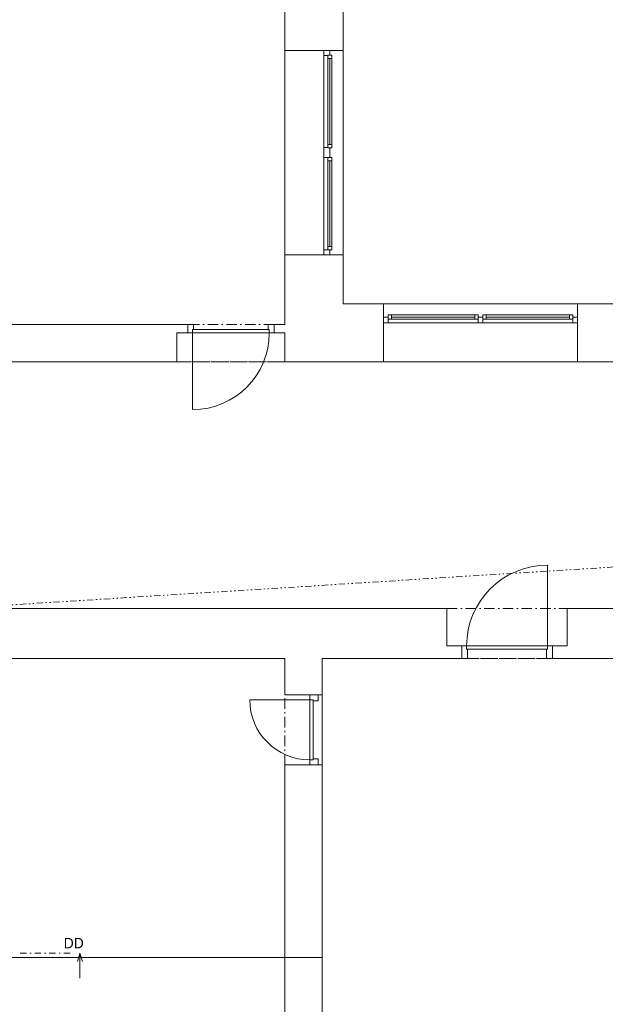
# Model space of a CAD drawing. Header units: millimetres. Extents: x -13540 to 53600, y -21460 to 10383.
# Tile 8 of 17: x -3894 to 3158, y -8434 to 3420. Entities that reach past the tile are written whole.
import ezdxf

# ---------------------------------------------------------------- set-up
doc = ezdxf.new("R2010")
doc.units = ezdxf.units.MM
doc.header["$MEASUREMENT"] = 0
for name, pattern in [('Čerchovaná M', [225, 125, -42.5, 15, -42.5]), ('Čerchovaná S', [175, 75, -42.5, 15, -42.5]), ('Čerchovaná se dvěma tečkami S', [202.5, 75, -32.5, 15, -32.5, 15, -32.5])]:
    doc.linetypes.add(name, pattern=pattern)
for name, color, linetype in [('02_Desky', 7, 'Continuous'), ('02_Zdi VNITŘNÍ - nosné', 7, 'Continuous'), ('02_Zdi VNĚJŠÍ - nosné.obálka', 7, 'Continuous'), ('13_Značky.řezy', 7, 'Continuous'), ('Nové_05_Podhledy', 7, 'Continuous'), ('Otvory – Dveře', 7, 'Continuous'), ('Otvory – Okna', 7, 'Continuous')]:
    doc.layers.add(name, color=color, linetype=linetype)

msp = doc.modelspace()

# ---------------------------------------------------------------- linework, layer by layer
at = {"layer": '02_Desky', "color": 251, "linetype": 'Continuous', "lineweight": 0, "flags": 128}
msp.add_lwpolyline([(-11600, 10010), (-11600, -4870), (-4900, -4870), (-4900, -7870), (-250, -7870), (-250, -11470), (53600, -11470), (53600, 9980), (41780, 9980), (41780, 0), (18380, 0), (18380, -580), (18220, -580), (14080, -580), (13920, -580), (13920, 0), (0, 0), (0, 10010)], close=True, dxfattribs=at)
at = {"layer": '02_Zdi VNITŘNÍ - nosné', "color": 251, "linetype": 'Continuous', "lineweight": 0}
for p, q in [((-2000, -350), (-1870, -350)), ((-2000, -700), (-2000, -350)), ((-1870, -350), (-1870, -250)), ((-830, -350), (-830, -250)), ((-700, -350), (-830, -350)), ((-700, -700), (-700, -350)), ((1250, -3670), (1250, -4120)), ((2700, -3670), (2700, -4120)), ((1250, -4120), (1430, -4120)), ((1430, -4120), (1430, -4270)), ((2700, -4120), (2520, -4120)), ((2520, -4120), (2520, -4270)), ((-700, -4710), (-400, -4710)), ((-400, -4710), (-300, -4710)), ((-300, -4710), (-250, -4710)), ((-700, -5550), (-400, -5550)), ((-400, -5550), (-300, -5550)), ((-300, -5550), (-250, -5550))]:
    msp.add_line(p, q, dxfattribs=at)
at = {"layer": '02_Zdi VNITŘNÍ - nosné', "color": 251, "linetype": 'Continuous', "lineweight": 0, "flags": 128}
for points in [[(-1870, -250), (-6900, -250)], [(-700, -250), (-830, -250)], [(-4700, -700), (-2000, -700)], [(-700, -700), (0, -700)], [(1250, -3670), (-4700, -3670)], [(11350, -3670), (2700, -3670)], [(-4450, -4270), (-700, -4270)], [(-700, -4270), (-700, -4710)], [(-250, -4270), (1430, -4270)], [(-250, -4710), (-250, -4270)], [(2520, -4270), (9600, -4270)], [(-700, -5550), (-700, -10760)], [(-250, -10760), (-250, -5550)]]:
    msp.add_lwpolyline(points, dxfattribs=at)
at = {"layer": '02_Zdi VNĚJŠÍ - nosné.obálka', "color": 251, "linetype": 'Continuous', "lineweight": 0}
for p, q in [((-230, 3050), (-700, 3050)), ((-160, 3050), (-230, 3050)), ((0, 3050), (-160, 3050)), ((-230, 590), (-700, 590)), ((-160, 590), (-230, 590)), ((0, 590), (-160, 590)), ((485, 0), (485, -160)), ((2825, 0), (2825, -160)), ((485, -160), (485, -230)), ((485, -230), (485, -700)), ((2825, -160), (2825, -230)), ((2825, -230), (2825, -700))]:
    msp.add_line(p, q, dxfattribs=at)
at = {"layer": '02_Zdi VNĚJŠÍ - nosné.obálka', "color": 251, "linetype": 'Continuous', "lineweight": 0, "flags": 128}
for points in [[(-700, 3580), (-700, 3050)], [(0, 3050), (0, 3580)], [(-700, 590), (-700, -250)], [(0, 0), (0, 590)], [(485, 0), (0, 0)], [(5950, 0), (2825, 0)], [(0, -700), (485, -700)], [(2825, -700), (11600, -700)]]:
    msp.add_lwpolyline(points, dxfattribs=at)
at = {"layer": '13_Značky.řezy', "color": 251, "linetype": 'Čerchovaná S', "lineweight": 0}
msp.add_line((-3888, -7820), (-3288, -7820), dxfattribs=at)
at = {"layer": '13_Značky.řezy', "color": 251, "linetype": 'Continuous', "lineweight": 0}
for p, q in [((-3198, -7920), (-3168, -7820)), ((-3168, -7820), (-3168, -8120)), ((-3138, -7920), (-3168, -7820))]:
    msp.add_line(p, q, dxfattribs=at)
at = {"layer": 'Nové_05_Podhledy', "color": 251, "linetype": 'Čerchovaná M', "lineweight": 0, "flags": 128}
for points in [[(-10900, -3670), (45880, -3670), (45880, 540), (42480, 540), (42480, -700), (-10900, -700)], [(-250, -10760), (9600, -10760), (9600, -4270), (-250, -4270)]]:
    msp.add_lwpolyline(points, close=True, dxfattribs=at)
at = {"layer": 'Nové_05_Podhledy', "color": 251, "linetype": 'Čerchovaná se dvěma tečkami S', "lineweight": 0}
msp.add_lwpolyline([(-4700, -3670), (42480, -700)], dxfattribs=at)
at = {"layer": 'Otvory – Dveře', "color": 251, "linetype": 'Continuous', "lineweight": 0}
for p, q in [((-2000, -700), (-2000, -350)), ((-2000, -350), (-1870, -350)), ((-1870, -250), (-1870, -350)), ((-1800, -250), (-1870, -250)), ((-1870, -350), (-1870, -250)), ((-1870, -350), (-1870, -250)), ((-1870, -350), (-1812, -350)), ((-1812, -350), (-1812, -310)), ((-1812, -310), (-1800, -310)), ((-1812, -350), (-1812, -310)), ((-1812, -310), (-888, -310)), ((-1812, -350), (-1812, -1274)), ((-888, -350), (-1812, -350)), ((-1800, -310), (-1800, -250)), ((-900, -250), (-900, -310)), ((-830, -250), (-900, -250)), ((-900, -310), (-888, -310)), ((-888, -310), (-888, -350)), ((-888, -310), (-888, -350)), ((-888, -350), (-830, -350)), ((-830, -350), (-830, -250)), ((-830, -350), (-830, -250)), ((-830, -350), (-830, -250)), ((-700, -350), (-830, -350)), ((-700, -700), (-700, -350)), ((2462, -4120), (2462, -3146)), ((1250, -3670), (1250, -4120)), ((2700, -3670), (2700, -4120)), ((1250, -4120), (1430, -4120)), ((1488, -4120), (1430, -4120)), ((1430, -4120), (1430, -4270)), ((1430, -4120), (1430, -4270)), ((1430, -4120), (1430, -4270)), ((1488, -4160), (1488, -4120)), ((1488, -4120), (2462, -4120)), ((1488, -4160), (1488, -4120)), ((2520, -4120), (2462, -4120)), ((2462, -4120), (2462, -4160)), ((2462, -4120), (2462, -4160)), ((2520, -4270), (2520, -4120)), ((2520, -4120), (2520, -4270)), ((2520, -4120), (2520, -4270)), ((2700, -4120), (2520, -4120)), ((1500, -4160), (1488, -4160)), ((2462, -4160), (1488, -4160)), ((1500, -4270), (1500, -4160)), ((2462, -4160), (2450, -4160)), ((2450, -4160), (2450, -4270)), ((1430, -4270), (1500, -4270)), ((2450, -4270), (2520, -4270)), ((-700, -4710), (-400, -4710)), ((-300, -4710), (-400, -4710)), ((-400, -4710), (-400, -4768)), ((-400, -4710), (-300, -4710)), ((-400, -4710), (-300, -4710)), ((-300, -4780), (-300, -4710)), ((-300, -4710), (-250, -4710)), ((-400, -4768), (-1124, -4768)), ((-400, -4768), (-360, -4768)), ((-400, -5492), (-400, -4768)), ((-400, -4768), (-360, -4768)), ((-360, -4768), (-360, -4780)), ((-360, -4768), (-360, -5492)), ((-360, -4780), (-300, -4780)), ((-700, -5550), (-400, -5550)), ((-360, -5492), (-400, -5492)), ((-400, -5492), (-400, -5550)), ((-360, -5492), (-400, -5492)), ((-400, -5550), (-300, -5550)), ((-400, -5550), (-300, -5550)), ((-400, -5550), (-300, -5550)), ((-300, -5480), (-360, -5480)), ((-360, -5480), (-360, -5492)), ((-300, -5550), (-300, -5480)), ((-300, -5550), (-250, -5550))]:
    msp.add_line(p, q, dxfattribs=at)
at = {"layer": 'Otvory – Dveře', "color": 251, "linetype": 'Čerchovaná M', "lineweight": 0}
for p, q in [((-830, -250), (-1870, -250)), ((-700, -700), (-2000, -700)), ((1250, -3670), (2700, -3670)), ((1430, -4270), (2520, -4270)), ((-700, -5550), (-700, -4710)), ((-250, -5550), (-250, -4710))]:
    msp.add_line(p, q, dxfattribs=at)
at = {"layer": 'Otvory – Dveře', "color": 251, "linetype": 'Continuous', "lineweight": 0}
for centre, radius, start, end in [((-1812, -350), 924, 270, 0), ((2462, -4120), 974, 90, 180), ((-400, -4768), 724, 180, 270)]:
    msp.add_arc(centre, radius, start, end, dxfattribs=at)
at = {"layer": 'Otvory – Okna', "color": 251, "linetype": 'Continuous', "lineweight": 0}
for p, q in [((-700, 3050), (-700, 590)), ((-230, 3050), (-700, 3050)), ((-230, 2990), (-230, 3050)), ((-160, 3050), (-230, 3050)), ((-160, 3050), (-230, 3050)), ((-185, 2990), (-230, 2990)), ((-230, 1880), (-230, 2990)), ((-160, 2991), (-185, 2991)), ((-185, 2991), (-185, 2990)), ((-185, 2951), (-185, 2991)), ((-185, 2991), (-135, 2991)), ((-160, 3050), (-160, 2991)), ((0, 3050), (-160, 3050)), ((-135, 2991), (-135, 2951)), ((0, 3050), (0, 590)), ((-135, 2951), (-185, 2951)), ((-185, 1919), (-185, 2951)), ((-160, 2951), (-160, 1919)), ((-135, 2951), (-135, 1919)), ((-135, 2951), (-135, 1919)), ((-185, 1879), (-185, 1919)), ((-185, 1919), (-135, 1919)), ((-135, 1919), (-135, 1879)), ((-230, 1820), (-230, 1880)), ((-230, 1880), (-185, 1880)), ((-230, 1760), (-230, 1820)), ((-185, 1880), (-185, 1879)), ((-185, 1879), (-160, 1879)), ((-135, 1879), (-185, 1879)), ((-160, 1879), (-160, 1820)), ((-160, 1820), (-160, 1761)), ((-185, 1760), (-230, 1760)), ((-230, 650), (-230, 1760)), ((-160, 1761), (-185, 1761)), ((-185, 1761), (-185, 1760)), ((-185, 1721), (-185, 1761)), ((-185, 1761), (-135, 1761)), ((-135, 1721), (-185, 1721)), ((-185, 689), (-185, 1721)), ((-160, 1721), (-160, 689)), ((-135, 1761), (-135, 1721)), ((-135, 1721), (-135, 689)), ((-135, 1721), (-135, 689)), ((-230, 590), (-230, 650)), ((-230, 650), (-185, 650)), ((-185, 649), (-185, 689)), ((-185, 689), (-135, 689)), ((-185, 650), (-185, 649)), ((-185, 649), (-160, 649)), ((-135, 649), (-185, 649)), ((-160, 649), (-160, 590)), ((-135, 689), (-135, 649)), ((-230, 590), (-700, 590)), ((-160, 590), (-230, 590)), ((-160, 590), (-230, 590)), ((0, 590), (-160, 590)), ((485, 0), (2825, 0)), ((485, 0), (485, -160)), ((2825, 0), (2825, -160)), ((485, -160), (544, -160)), ((485, -160), (485, -230)), ((485, -160), (485, -230)), ((545, -230), (485, -230)), ((485, -230), (485, -700)), ((544, -135), (584, -135)), ((544, -185), (544, -135)), ((544, -160), (544, -185)), ((544, -185), (545, -185)), ((584, -185), (544, -185)), ((545, -185), (545, -230)), ((1625, -230), (545, -230)), ((584, -135), (1586, -135)), ((584, -135), (584, -185)), ((584, -135), (1586, -135)), ((584, -160), (1586, -160)), ((1586, -185), (584, -185)), ((1586, -185), (1586, -135)), ((1586, -135), (1626, -135)), ((1626, -185), (1586, -185)), ((1625, -230), (1625, -185)), ((1625, -185), (1626, -185)), ((1655, -230), (1625, -230)), ((1626, -135), (1626, -185)), ((1626, -185), (1626, -160)), ((1626, -160), (1655, -160)), ((1655, -160), (1684, -160)), ((1685, -230), (1655, -230)), ((1684, -135), (1724, -135)), ((1684, -185), (1684, -135)), ((1684, -160), (1684, -185)), ((1684, -185), (1685, -185)), ((1724, -185), (1684, -185)), ((1685, -185), (1685, -230)), ((2765, -230), (1685, -230)), ((1724, -135), (2726, -135)), ((1724, -135), (1724, -185)), ((1724, -135), (2726, -135)), ((1724, -160), (2726, -160)), ((2726, -185), (1724, -185)), ((2726, -185), (2726, -135)), ((2726, -135), (2766, -135)), ((2766, -185), (2726, -185)), ((2765, -230), (2765, -185)), ((2765, -185), (2766, -185)), ((2825, -230), (2765, -230)), ((2766, -135), (2766, -185)), ((2766, -185), (2766, -160)), ((2766, -160), (2825, -160)), ((2825, -160), (2825, -230)), ((2825, -160), (2825, -230)), ((2825, -230), (2825, -700)), ((485, -700), (2825, -700))]:
    msp.add_line(p, q, dxfattribs=at)

# ---------------------------------------------------------------- texts
at = {"layer": '13_Značky.řezy', "color": 251, "lineweight": 0, "insert": (-3364, -7760), "char_height": 125, "attachment_point": 7}
msp.add_mtext('\\A1;\\pt0;DD', dxfattribs=at)

doc.saveas('drawing.dxf')
